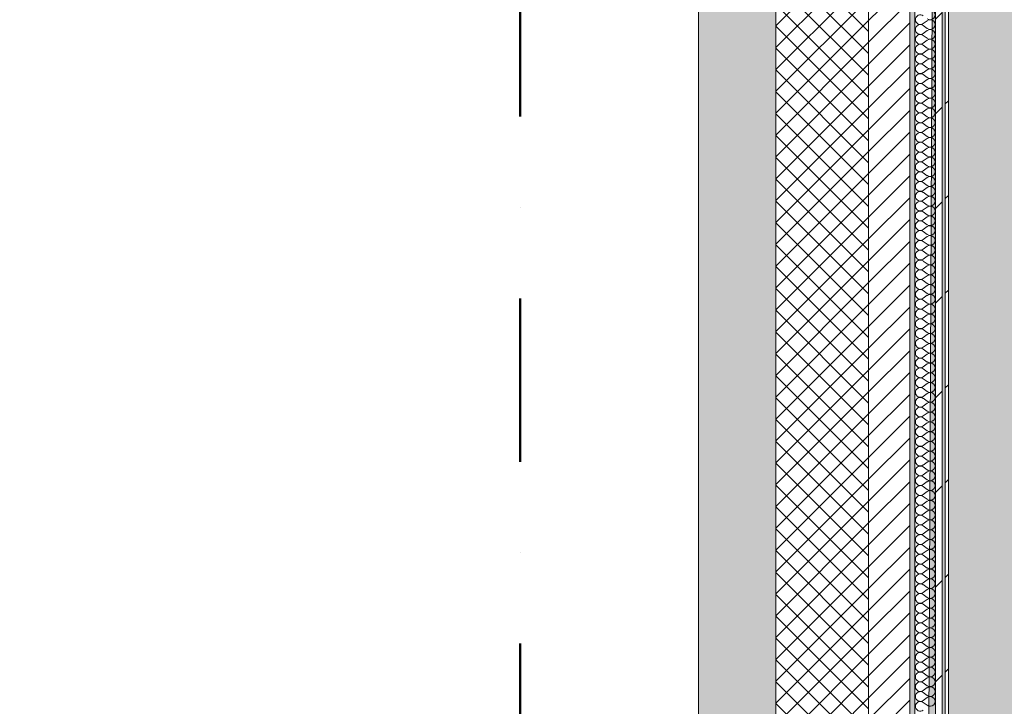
# Model space of a CAD drawing. Header units: millimetres. Extents: x -40968 to 13979, y -19284 to 4746.
# Tile 191 of 234: x -3419 to -1508, y -5733 to -4400. Entities that reach past the tile are written whole.
import ezdxf
from ezdxf.enums import TextEntityAlignment as Align

# ---------------------------------------------------------------- set-up
doc = ezdxf.new("R2010")
doc.units = ezdxf.units.MM
doc.header["$MEASUREMENT"] = 0
doc.linetypes.add('Punto & Rayas', pattern=[670.277762, 317.5, -176.388889, 0, -176.388874])
doc.linetypes.add('Wipeout_Contour', pattern=[1000, 0, -1000])
for name, color, linetype, lineweight, true_color in [('01_2D_Ambit_Pluma_Nº__242', 7, 'Continuous', 50, 0xfb0013), ('12_FAÇ_Façana_Pluma_Nº__102', 7, 'Continuous', 5, 0xcccccc), ('12_FAÇ_Façana_Pluma_Nº__174', 7, 'Continuous', 13, 0xe4ad2c), ('12_FAÇ_Façana_Pluma_Nº__176', 7, 'Continuous', 15, 0x93a0c6), ('Nuevo_05_AUX_Treball_Pluma_Nº__3', 7, 'Continuous', 5, 0xa4a4a4), ('Nuevo_08_E_Envans secs_Pluma_Nº__102', 7, 'Continuous', 5, 0xcccccc), ('Nuevo_08_E_Envans secs_Pluma_Nº__171', 171, 'Continuous', 13, 0xaaaaff), ('Nuevo_08_E_Envans secs_Pluma_Nº__177', 7, 'Continuous', 15, 0xf7e046)]:
    doc.layers.add(name, color=color, linetype=linetype, lineweight=lineweight, true_color=true_color)
for name, color, linetype in [('12_FAÇ_Façana', 7, 'Continuous'), ('Nuevo_05_AUX_Treball', 7, 'Continuous'), ('Nuevo_08_E_Envans secs', 7, 'Continuous')]:
    doc.layers.add(name, color=color, linetype=linetype)
for name, color, linetype, lineweight in [('12_FAÇ_Façana_Pluma_Nº__2', 8, 'Continuous', 5), ('12_FAÇ_Façana_Pluma_Nº__7', 7, 'Continuous', 5), ('Nuevo_08_E_Envans secs_Pluma_Nº__1', 7, 'Continuous', 5), ('Nuevo_Sellos de Zona Archicad_Pluma_Nº__1', 7, 'Continuous', 5)]:
    doc.layers.add(name, color=color, linetype=linetype, lineweight=lineweight)
doc.styles.add('Estilo_Generado_1', font='txt')
pattern_1 = [(45, (0, 0), (-183.848, 183.848), [195, -65]), (45, (7e-14, 183.85), (-183.848, 183.848), [195, -65])]

# ---------------------------------------------------------------- blocks, each defined once
blk = doc.blocks.new('Planta 2_Passadís_5_1', base_point=(-1416.7, 3400.2))
at = {"layer": 'Nuevo_05_AUX_Treball', "linetype": 'Continuous', "lineweight": 0, "true_color": 0xe5e5e5}
blk.add_hatch(color=254, dxfattribs=at).paths.add_polyline_path([(-28277.4, 3863.5), (-28277.4, 2109.6), (-1619.3, 2109.6), (-1682.6, -12339), (-3638, -12339), (-3641.2, -17111.1), (363.9, -17130.7), (363.9, -11989), (6068.9, -11989), (6068.9, -9207.4), (358.9, -9207.4), (358.9, 2108.9), (7332.1, 2109.6), (7332, 3863.5)])
at = {"layer": 'Nuevo_05_AUX_Treball_Pluma_Nº__3', "color": 253, "linetype": 'Continuous', "lineweight": 5, "true_color": 0xa4a4a4, "flags": 128}
blk.add_lwpolyline([(-28277.4, 3863.5), (-28277.4, 2109.6), (-1619.3, 2109.6), (-1682.6, -12339), (-3638, -12339), (-3641.2, -17111.1), (363.9, -17130.7), (363.9, -11989), (6068.9, -11989), (6068.9, -9207.4), (358.9, -9207.4), (358.9, 2108.9), (7332.1, 2109.6), (7332, 3863.5)], close=True, dxfattribs=at)
at = {"layer": 'Nuevo_Sellos de Zona Archicad_Pluma_Nº__1', "color": 7, "lineweight": 5, "style": 'Estilo_Generado_1'}
for tag, p in [('ROOM_NAME', (-1416.7, 3342)), ('ROOM_NUMBER', (-1416.7, 3117.7)), ('ROOM_AREA', (-1416.7, 2890.3))]:
    blk.add_attdef(tag, text='', height=120, dxfattribs=at).set_placement(p, align=Align.TOP_LEFT)
blk = doc.blocks.new('Muro_1_1', base_point=(-1681.1, -1194))
at = {"layer": '12_FAÇ_Façana_Pluma_Nº__102', "linetype": 'Continuous', "lineweight": 0, "true_color": 0xe5e5e5}
blk.add_hatch(color=254, dxfattribs=at).paths.add_polyline_path([(-2101.1, -10659), (-1951.1, -10659), (-1951.1, -7439), (-1971.1, -7439), (-1971.1, -6989), (-1951.1, -6989), (-1951.1, -1639), (-2101.1, -1639)])
at = {"layer": '12_FAÇ_Façana_Pluma_Nº__174', "linetype": 'Continuous', "lineweight": 13, "true_color": 0xe4ad2c}
h = blk.add_hatch(dxfattribs=at)
h.set_pattern_fill('SATE_Aislamiento_0001', color=42, style=0, pattern_type=2)
h.set_pattern_definition([(45, (0, 0), (-21.2132, 21.2132), []), (135, (0, 0), (21.2132, 21.2132), [])])
h.paths.add_polyline_path([(-1951.1, -1639), (-1951.1, -6989), (-1771.1, -6989), (-1771.1, -1639)])
at = {"layer": '12_FAÇ_Façana_Pluma_Nº__176', "linetype": 'Continuous', "lineweight": 0, "true_color": 0x495063}
blk.add_hatch(color=251, dxfattribs=at).paths.add_polyline_path([(-1681.1, -1679), (-1691.1, -1679), (-1691.1, -6989), (-1681.1, -6989)])
at = {"layer": '12_FAÇ_Façana_Pluma_Nº__2', "linetype": 'Continuous', "lineweight": 5}
h = blk.add_hatch(dxfattribs=at)
h.set_pattern_fill('Ceramic_0001', color=8, style=0, pattern_type=2)
h.set_pattern_definition([(45, (0, 0), (-21.2132, 21.2132), [])])
h.paths.add_polyline_path([(-1691.1, -1679), (-1771.1, -1679), (-1771.1, -6989), (-1691.1, -6989)])
at = {"layer": '12_FAÇ_Façana_Pluma_Nº__7', "color": 7, "linetype": 'Continuous', "lineweight": 5}
for p, q in [((-1951.1, -1639), (-1951.1, -6989)), ((-1771.1, -6989), (-1771.1, -1679)), ((-1691.1, -6989), (-1691.1, -1679))]:
    blk.add_line(p, q, dxfattribs=at)
at = {"layer": '12_FAÇ_Façana_Pluma_Nº__7', "color": 7, "linetype": 'Continuous', "lineweight": 5, "flags": 128}
for points in [[(-2101.1, -1639), (-2101.1, -10659)], [(-1681.1, -6989), (-1681.1, -1679)]]:
    blk.add_lwpolyline(points, dxfattribs=at)
blk = doc.blocks.new('*X368')
at = {"layer": 'Nuevo_08_E_Envans secs_Pluma_Nº__102', "color": 254, "linetype": 'Continuous', "lineweight": 5, "true_color": 0xcccccc}
for p, q in [((-1657.3, -4401.9), (-1664.9, -4407.6)), ((-1657.3, -4417.1), (-1664.9, -4411.4)), ((-1657.3, -4421), (-1664.9, -4426.7)), ((-1657.3, -4436.2), (-1664.9, -4430.5)), ((-1657.3, -4440), (-1664.9, -4445.7)), ((-1657.3, -4455.2), (-1664.9, -4449.5)), ((-1657.3, -4459), (-1664.9, -4464.8)), ((-1657.3, -4474.3), (-1664.9, -4468.6)), ((-1657.3, -4478.1), (-1664.9, -4483.8)), ((-1657.3, -4493.3), (-1664.9, -4487.6)), ((-1657.3, -4497.1), (-1664.9, -4502.9)), ((-1657.3, -4512.4), (-1664.9, -4506.7)), ((-1657.3, -4516.2), (-1664.9, -4521.9)), ((-1657.3, -4531.4), (-1664.9, -4525.7)), ((-1657.3, -4535.2), (-1664.9, -4541)), ((-1657.3, -4550.5), (-1664.9, -4544.8)), ((-1657.3, -4554.3), (-1664.9, -4560)), ((-1657.3, -4569.5), (-1664.9, -4563.8)), ((-1657.3, -4573.3), (-1664.9, -4579)), ((-1657.3, -4588.6), (-1664.9, -4582.9)), ((-1657.3, -4592.4), (-1664.9, -4598.1)), ((-1657.3, -4607.6), (-1664.9, -4601.9)), ((-1657.3, -4611.4), (-1664.9, -4617.1)), ((-1657.3, -4626.7), (-1664.9, -4621)), ((-1657.3, -4630.5), (-1664.9, -4636.2)), ((-1657.3, -4645.7), (-1664.9, -4640)), ((-1657.3, -4649.5), (-1664.9, -4655.2)), ((-1657.3, -4664.8), (-1664.9, -4659)), ((-1657.3, -4668.6), (-1664.9, -4674.3)), ((-1657.3, -4683.8), (-1664.9, -4678.1)), ((-1657.3, -4687.6), (-1664.9, -4693.3)), ((-1657.3, -4702.9), (-1664.9, -4697.1)), ((-1657.3, -4706.7), (-1664.9, -4712.4)), ((-1657.3, -4721.9), (-1664.9, -4716.2)), ((-1657.3, -4725.7), (-1664.9, -4731.4)), ((-1657.3, -4741), (-1664.9, -4735.2)), ((-1657.3, -4744.8), (-1664.9, -4750.5)), ((-1657.3, -4760), (-1664.9, -4754.3)), ((-1657.3, -4763.8), (-1664.9, -4769.5)), ((-1657.3, -4779), (-1664.9, -4773.3)), ((-1657.3, -4782.9), (-1664.9, -4788.6)), ((-1657.3, -4798.1), (-1664.9, -4792.4)), ((-1657.3, -4801.9), (-1664.9, -4807.6)), ((-1657.3, -4817.1), (-1664.9, -4811.4)), ((-1657.3, -4821), (-1664.9, -4826.7)), ((-1657.3, -4836.2), (-1664.9, -4830.5)), ((-1657.3, -4840), (-1664.9, -4845.7)), ((-1657.3, -4855.2), (-1664.9, -4849.5)), ((-1657.3, -4859), (-1664.9, -4864.8)), ((-1657.3, -4874.3), (-1664.9, -4868.6)), ((-1657.3, -4878.1), (-1664.9, -4883.8)), ((-1657.3, -4893.3), (-1664.9, -4887.6)), ((-1657.3, -4897.1), (-1664.9, -4902.9)), ((-1657.3, -4912.4), (-1664.9, -4906.7)), ((-1657.3, -4916.2), (-1664.9, -4921.9)), ((-1657.3, -4931.4), (-1664.9, -4925.7)), ((-1657.3, -4935.2), (-1664.9, -4941)), ((-1657.3, -4950.5), (-1664.9, -4944.8)), ((-1657.3, -4954.3), (-1664.9, -4960)), ((-1657.3, -4969.5), (-1664.9, -4963.8)), ((-1657.3, -4973.3), (-1664.9, -4979)), ((-1657.3, -4988.6), (-1664.9, -4982.9)), ((-1657.3, -4992.4), (-1664.9, -4998.1)), ((-1657.3, -5007.6), (-1664.9, -5001.9)), ((-1657.3, -5011.4), (-1664.9, -5017.1)), ((-1657.3, -5026.7), (-1664.9, -5021)), ((-1657.3, -5030.5), (-1664.9, -5036.2)), ((-1657.3, -5045.7), (-1664.9, -5040)), ((-1657.3, -5049.5), (-1664.9, -5055.2)), ((-1657.3, -5064.8), (-1664.9, -5059)), ((-1657.3, -5068.6), (-1664.9, -5074.3)), ((-1657.3, -5083.8), (-1664.9, -5078.1)), ((-1657.3, -5087.6), (-1664.9, -5093.3)), ((-1657.3, -5102.9), (-1664.9, -5097.1)), ((-1657.3, -5106.7), (-1664.9, -5112.4)), ((-1657.3, -5121.9), (-1664.9, -5116.2)), ((-1657.3, -5125.7), (-1664.9, -5131.4)), ((-1657.3, -5141), (-1664.9, -5135.2)), ((-1657.3, -5144.8), (-1664.9, -5150.5)), ((-1657.3, -5160), (-1664.9, -5154.3)), ((-1657.3, -5163.8), (-1664.9, -5169.5)), ((-1657.3, -5179), (-1664.9, -5173.3)), ((-1657.3, -5182.9), (-1664.9, -5188.6)), ((-1657.3, -5198.1), (-1664.9, -5192.4)), ((-1657.3, -5201.9), (-1664.9, -5207.6)), ((-1657.3, -5217.1), (-1664.9, -5211.4)), ((-1657.3, -5221), (-1664.9, -5226.7)), ((-1657.3, -5236.2), (-1664.9, -5230.5)), ((-1657.3, -5240), (-1664.9, -5245.7)), ((-1657.3, -5255.2), (-1664.9, -5249.5)), ((-1657.3, -5259), (-1664.9, -5264.8)), ((-1657.3, -5274.3), (-1664.9, -5268.6)), ((-1657.3, -5278.1), (-1664.9, -5283.8)), ((-1657.3, -5293.3), (-1664.9, -5287.6)), ((-1657.3, -5297.1), (-1664.9, -5302.9)), ((-1657.3, -5312.4), (-1664.9, -5306.7)), ((-1657.3, -5316.2), (-1664.9, -5321.9)), ((-1657.3, -5331.4), (-1664.9, -5325.7)), ((-1657.3, -5335.2), (-1664.9, -5341)), ((-1657.3, -5350.5), (-1664.9, -5344.8)), ((-1657.3, -5354.3), (-1664.9, -5360)), ((-1657.3, -5369.5), (-1664.9, -5363.8)), ((-1657.3, -5373.3), (-1664.9, -5379)), ((-1657.3, -5388.6), (-1664.9, -5382.9)), ((-1657.3, -5392.4), (-1664.9, -5398.1)), ((-1657.3, -5407.6), (-1664.9, -5401.9)), ((-1657.3, -5411.4), (-1664.9, -5417.1)), ((-1657.3, -5426.7), (-1664.9, -5421)), ((-1657.3, -5430.5), (-1664.9, -5436.2)), ((-1657.3, -5445.7), (-1664.9, -5440)), ((-1657.3, -5449.5), (-1664.9, -5455.2)), ((-1657.3, -5464.8), (-1664.9, -5459)), ((-1657.3, -5468.6), (-1664.9, -5474.3)), ((-1657.3, -5483.8), (-1664.9, -5478.1)), ((-1657.3, -5487.6), (-1664.9, -5493.3)), ((-1657.3, -5502.9), (-1664.9, -5497.1)), ((-1657.3, -5506.7), (-1664.9, -5512.4)), ((-1657.3, -5521.9), (-1664.9, -5516.2)), ((-1657.3, -5525.7), (-1664.9, -5531.4)), ((-1657.3, -5541), (-1664.9, -5535.2)), ((-1657.3, -5544.8), (-1664.9, -5550.5)), ((-1657.3, -5560), (-1664.9, -5554.3)), ((-1657.3, -5563.8), (-1664.9, -5569.5)), ((-1657.3, -5579), (-1664.9, -5573.3)), ((-1657.3, -5582.9), (-1664.9, -5588.6)), ((-1657.3, -5598.1), (-1664.9, -5592.4)), ((-1657.3, -5601.9), (-1664.9, -5607.6)), ((-1657.3, -5617.1), (-1664.9, -5611.4)), ((-1657.3, -5621), (-1664.9, -5626.7)), ((-1657.3, -5636.2), (-1664.9, -5630.5)), ((-1657.3, -5640), (-1664.9, -5645.7)), ((-1657.3, -5655.2), (-1664.9, -5649.5)), ((-1657.3, -5659), (-1664.9, -5664.8)), ((-1657.3, -5674.3), (-1664.9, -5668.6)), ((-1657.3, -5678.1), (-1664.9, -5683.8)), ((-1657.3, -5693.3), (-1664.9, -5687.6)), ((-1657.3, -5697.1), (-1664.9, -5702.9)), ((-1657.3, -5712.4), (-1664.9, -5706.7)), ((-1657.3, -5716.2), (-1664.9, -5721.9)), ((-1657.3, -5731.4), (-1664.9, -5725.7))]:
    blk.add_line(p, q, dxfattribs=at)
for centre, start, end in [((-1670.6, -4400), 53.1301, 180), ((-1651.6, -4390.5), 233.1301, 126.8699), ((-1670.6, -4400), 180, 306.8699), ((-1670.6, -4419), 53.1301, 180), ((-1651.6, -4409.5), 233.1301, 126.8699), ((-1670.6, -4419), 180, 306.8699), ((-1670.6, -4438.1), 53.1301, 180), ((-1651.6, -4428.6), 233.1301, 126.8699), ((-1670.6, -4438.1), 180, 306.8699), ((-1670.6, -4457.1), 53.1301, 180), ((-1651.6, -4447.6), 233.1301, 126.8699), ((-1670.6, -4457.1), 180, 306.8699), ((-1670.6, -4476.2), 53.1301, 180), ((-1651.6, -4466.7), 233.1301, 126.8699), ((-1670.6, -4476.2), 180, 306.8699), ((-1670.6, -4495.2), 53.1301, 180), ((-1651.6, -4485.7), 233.1301, 126.8699), ((-1670.6, -4495.2), 180, 306.8699), ((-1670.6, -4514.3), 53.1301, 180), ((-1651.6, -4504.8), 233.1301, 126.8699), ((-1670.6, -4514.3), 180, 306.8699), ((-1670.6, -4533.3), 53.1301, 180), ((-1651.6, -4523.8), 233.1301, 126.8699), ((-1670.6, -4533.3), 180, 306.8699), ((-1670.6, -4552.4), 53.1301, 180), ((-1651.6, -4542.9), 233.1301, 126.8699), ((-1670.6, -4552.4), 180, 306.8699), ((-1670.6, -4571.4), 53.1301, 180), ((-1651.6, -4561.9), 233.1301, 126.8699), ((-1670.6, -4571.4), 180, 306.8699), ((-1670.6, -4590.5), 53.1301, 180), ((-1651.6, -4581), 233.1301, 126.8699), ((-1670.6, -4590.5), 180, 306.8699), ((-1670.6, -4609.5), 53.1301, 180), ((-1651.6, -4600), 233.1301, 126.8699), ((-1670.6, -4609.5), 180, 306.8699), ((-1670.6, -4628.6), 53.1301, 180), ((-1651.6, -4619), 233.1301, 126.8699), ((-1670.6, -4628.6), 180, 306.8699), ((-1670.6, -4647.6), 53.1301, 180), ((-1651.6, -4638.1), 233.1301, 126.8699), ((-1670.6, -4647.6), 180, 306.8699), ((-1670.6, -4666.7), 53.1301, 180), ((-1651.6, -4657.1), 233.1301, 126.8699), ((-1670.6, -4666.7), 180, 306.8699), ((-1670.6, -4685.7), 53.1301, 180), ((-1651.6, -4676.2), 233.1301, 126.8699), ((-1670.6, -4685.7), 180, 306.8699), ((-1670.6, -4704.8), 53.1301, 180), ((-1651.6, -4695.2), 233.1301, 126.8699), ((-1670.6, -4704.8), 180, 306.8699), ((-1670.6, -4723.8), 53.1301, 180), ((-1651.6, -4714.3), 233.1301, 126.8699), ((-1670.6, -4723.8), 180, 306.8699), ((-1670.6, -4742.9), 53.1301, 180), ((-1651.6, -4733.3), 233.1301, 126.8699), ((-1670.6, -4742.9), 180, 306.8699), ((-1670.6, -4761.9), 53.1301, 180), ((-1651.6, -4752.4), 233.1301, 126.8699), ((-1670.6, -4761.9), 180, 306.8699), ((-1670.6, -4781), 53.1301, 180), ((-1651.6, -4771.4), 233.1301, 126.8699), ((-1670.6, -4781), 180, 306.8699), ((-1670.6, -4800), 53.1301, 180), ((-1651.6, -4790.5), 233.1301, 126.8699), ((-1670.6, -4800), 180, 306.8699), ((-1670.6, -4819), 53.1301, 180), ((-1651.6, -4809.5), 233.1301, 126.8699), ((-1670.6, -4819), 180, 306.8699), ((-1670.6, -4838.1), 53.1301, 180), ((-1651.6, -4828.6), 233.1301, 126.8699), ((-1670.6, -4838.1), 180, 306.8699), ((-1670.6, -4857.1), 53.1301, 180), ((-1651.6, -4847.6), 233.1301, 126.8699), ((-1670.6, -4857.1), 180, 306.8699), ((-1670.6, -4876.2), 53.1301, 180), ((-1651.6, -4866.7), 233.1301, 126.8699), ((-1670.6, -4876.2), 180, 306.8699), ((-1670.6, -4895.2), 53.1301, 180), ((-1651.6, -4885.7), 233.1301, 126.8699), ((-1670.6, -4895.2), 180, 306.8699), ((-1670.6, -4914.3), 53.1301, 180), ((-1651.6, -4904.8), 233.1301, 126.8699), ((-1670.6, -4914.3), 180, 306.8699), ((-1670.6, -4933.3), 53.1301, 180), ((-1651.6, -4923.8), 233.1301, 126.8699), ((-1670.6, -4933.3), 180, 306.8699), ((-1670.6, -4952.4), 53.1301, 180), ((-1651.6, -4942.9), 233.1301, 126.8699), ((-1670.6, -4952.4), 180, 306.8699), ((-1670.6, -4971.4), 53.1301, 180), ((-1651.6, -4961.9), 233.1301, 126.8699), ((-1670.6, -4971.4), 180, 306.8699), ((-1670.6, -4990.5), 53.1301, 180), ((-1651.6, -4981), 233.1301, 126.8699), ((-1670.6, -4990.5), 180, 306.8699), ((-1670.6, -5009.5), 53.1301, 180), ((-1651.6, -5000), 233.1301, 126.8699), ((-1670.6, -5009.5), 180, 306.8699), ((-1670.6, -5028.6), 53.1301, 180), ((-1651.6, -5019), 233.1301, 126.8699), ((-1670.6, -5028.6), 180, 306.8699), ((-1670.6, -5047.6), 53.1301, 180), ((-1651.6, -5038.1), 233.1301, 126.8699), ((-1670.6, -5047.6), 180, 306.8699), ((-1670.6, -5066.7), 53.1301, 180), ((-1651.6, -5057.1), 233.1301, 126.8699), ((-1670.6, -5066.7), 180, 306.8699), ((-1670.6, -5085.7), 53.1301, 180), ((-1651.6, -5076.2), 233.1301, 126.8699), ((-1670.6, -5085.7), 180, 306.8699), ((-1670.6, -5104.8), 53.1301, 180), ((-1651.6, -5095.2), 233.1301, 126.8699), ((-1670.6, -5104.8), 180, 306.8699), ((-1670.6, -5123.8), 53.1301, 180), ((-1670.6, -5123.8), 180, 306.8699), ((-1651.6, -5114.3), 233.1301, 126.8699), ((-1651.6, -5133.3), 233.1301, 126.8699), ((-1670.6, -5142.9), 53.1301, 180), ((-1670.6, -5142.9), 180, 306.8699), ((-1651.6, -5152.4), 233.1301, 126.8699), ((-1670.6, -5161.9), 53.1301, 180), ((-1670.6, -5161.9), 180, 306.8699), ((-1651.6, -5171.4), 233.1301, 126.8699), ((-1670.6, -5181), 53.1301, 180), ((-1670.6, -5181), 180, 306.8699), ((-1651.6, -5190.5), 233.1301, 126.8699), ((-1670.6, -5200), 53.1301, 180), ((-1670.6, -5200), 180, 306.8699), ((-1651.6, -5209.5), 233.1301, 126.8699), ((-1670.6, -5219), 53.1301, 180), ((-1670.6, -5219), 180, 306.8699), ((-1651.6, -5228.6), 233.1301, 126.8699), ((-1670.6, -5238.1), 53.1301, 180), ((-1670.6, -5238.1), 180, 306.8699), ((-1651.6, -5247.6), 233.1301, 126.8699), ((-1670.6, -5257.1), 53.1301, 180), ((-1670.6, -5257.1), 180, 306.8699), ((-1651.6, -5266.7), 233.1301, 126.8699), ((-1670.6, -5276.2), 53.1301, 180), ((-1670.6, -5276.2), 180, 306.8699), ((-1651.6, -5285.7), 233.1301, 126.8699), ((-1670.6, -5295.2), 53.1301, 180), ((-1670.6, -5295.2), 180, 306.8699), ((-1651.6, -5304.8), 233.1301, 126.8699), ((-1670.6, -5314.3), 53.1301, 180), ((-1670.6, -5314.3), 180, 306.8699), ((-1651.6, -5323.8), 233.1301, 126.8699), ((-1670.6, -5333.3), 53.1301, 180), ((-1670.6, -5333.3), 180, 306.8699), ((-1651.6, -5342.9), 233.1301, 126.8699), ((-1670.6, -5352.4), 53.1301, 180), ((-1670.6, -5352.4), 180, 306.8699), ((-1651.6, -5361.9), 233.1301, 126.8699), ((-1670.6, -5371.4), 53.1301, 180), ((-1670.6, -5371.4), 180, 306.8699), ((-1651.6, -5381), 233.1301, 126.8699), ((-1670.6, -5390.5), 53.1301, 180), ((-1670.6, -5390.5), 180, 306.8699), ((-1651.6, -5400), 233.1301, 126.8699), ((-1670.6, -5409.5), 53.1301, 180), ((-1670.6, -5409.5), 180, 306.8699), ((-1651.6, -5419), 233.1301, 126.8699), ((-1670.6, -5428.6), 53.1301, 180), ((-1670.6, -5428.6), 180, 306.8699), ((-1651.6, -5438.1), 233.1301, 126.8699), ((-1670.6, -5447.6), 53.1301, 180), ((-1670.6, -5447.6), 180, 306.8699), ((-1651.6, -5457.1), 233.1301, 126.8699), ((-1670.6, -5466.7), 53.1301, 180), ((-1670.6, -5466.7), 180, 306.8699), ((-1651.6, -5476.2), 233.1301, 126.8699), ((-1670.6, -5485.7), 53.1301, 180), ((-1670.6, -5485.7), 180, 306.8699), ((-1651.6, -5495.2), 233.1301, 126.8699), ((-1670.6, -5504.8), 53.1301, 180), ((-1670.6, -5504.8), 180, 306.8699), ((-1651.6, -5514.3), 233.1301, 126.8699), ((-1670.6, -5523.8), 53.1301, 180), ((-1670.6, -5523.8), 180, 306.8699), ((-1651.6, -5533.3), 233.1301, 126.8699), ((-1670.6, -5542.9), 53.1301, 180), ((-1670.6, -5542.9), 180, 306.8699), ((-1651.6, -5552.4), 233.1301, 126.8699), ((-1670.6, -5561.9), 53.1301, 180), ((-1670.6, -5561.9), 180, 306.8699), ((-1651.6, -5571.4), 233.1301, 126.8699), ((-1670.6, -5581), 53.1301, 180), ((-1670.6, -5581), 180, 306.8699), ((-1651.6, -5590.5), 233.1301, 126.8699), ((-1670.6, -5600), 53.1301, 180), ((-1670.6, -5600), 180, 306.8699), ((-1651.6, -5609.5), 233.1301, 126.8699), ((-1670.6, -5619), 53.1301, 180), ((-1670.6, -5619), 180, 306.8699), ((-1651.6, -5628.6), 233.1301, 126.8699), ((-1670.6, -5638.1), 53.1301, 180), ((-1670.6, -5638.1), 180, 306.8699), ((-1651.6, -5647.6), 233.1301, 126.8699), ((-1670.6, -5657.1), 53.1301, 180), ((-1670.6, -5657.1), 180, 306.8699), ((-1651.6, -5666.7), 233.1301, 126.8699), ((-1670.6, -5676.2), 53.1301, 180), ((-1670.6, -5676.2), 180, 306.8699), ((-1651.6, -5685.7), 233.1301, 126.8699), ((-1670.6, -5695.2), 53.1301, 180), ((-1670.6, -5695.2), 180, 306.8699), ((-1651.6, -5704.8), 233.1301, 126.8699), ((-1670.6, -5714.3), 53.1301, 180), ((-1670.6, -5714.3), 180, 306.8699), ((-1651.6, -5723.8), 233.1301, 126.8699), ((-1670.6, -5733.3), 53.1301, 180), ((-1670.6, -5733.3), 180, 306.8699)]:
    blk.add_arc(centre, 9.52, start, end, dxfattribs=at)
blk = doc.blocks.new('Muro_120_1', base_point=(-1616.1, -6989))
at = {"layer": 'Nuevo_08_E_Envans secs_Pluma_Nº__1', "color": 7, "linetype": 'Continuous', "lineweight": 5, "flags": 128}
blk.add_lwpolyline([(-1681.1, -1704), (-1681.1, -6989)], dxfattribs=at)
at = {"color": 254, "linetype": 'Wipeout_Contour', "lineweight": 0, "ltscale": 19048.763385}
blk.add_wipeout([(-1616.1, -6989), (-1616.1, -1704), (-1622.1, -1704), (-1622.1, -6989)], dxfattribs=at).dxf.layer = 'Nuevo_08_E_Envans secs'
at = {"layer": 'Nuevo_08_E_Envans secs_Pluma_Nº__171', "linetype": 'Continuous', "lineweight": 13, "true_color": 0xaaaaff}
h = blk.add_hatch(dxfattribs=at)
h.set_pattern_fill('Panellat_HPL_0001', color=161, style=0, pattern_type=2)
h.set_pattern_definition(pattern_1)
h.paths.add_polyline_path([(-1616.1, -6989), (-1616.1, -1704), (-1622.1, -1704), (-1622.1, -6989)])
at = {"layer": 'Nuevo_08_E_Envans secs_Pluma_Nº__1', "color": 7, "linetype": 'Continuous', "lineweight": 5, "flags": 128}
blk.add_lwpolyline([(-1616.1, -6989), (-1616.1, -1704)], dxfattribs=at)
at = {"color": 254, "linetype": 'Wipeout_Contour', "lineweight": 0, "ltscale": 19077.207977}
blk.add_wipeout([(-1628.1, -6989), (-1628.1, -1704), (-1641.1, -1704), (-1641.1, -6989)], dxfattribs=at).dxf.layer = 'Nuevo_08_E_Envans secs'
at = {"layer": 'Nuevo_08_E_Envans secs_Pluma_Nº__177', "linetype": 'Continuous', "lineweight": 15, "true_color": 0xf7e046}
h = blk.add_hatch(dxfattribs=at)
h.set_pattern_fill('Panellat_HPL_0001', color=53, style=0, pattern_type=2)
h.set_pattern_definition(pattern_1)
h.paths.add_polyline_path([(-1628.1, -6989), (-1628.1, -1704), (-1641.1, -1704), (-1641.1, -6989)])
at = {"layer": 'Nuevo_08_E_Envans secs_Pluma_Nº__1', "color": 7, "linetype": 'Continuous', "lineweight": 5}
for p, q in [((-1641.1, -6989), (-1641.1, -1704)), ((-1628.1, -6989), (-1628.1, -1704)), ((-1622.1, -6989), (-1622.1, -1704))]:
    blk.add_line(p, q, dxfattribs=at)
at = {"layer": 'Nuevo_08_E_Envans secs', "color": 7, "lineweight": 20}
blk.add_blockref('*X368', (0, 0), dxfattribs=at)

msp = doc.modelspace()

# ---------------------------------------------------------------- linework, layer by layer
at = {"layer": '01_2D_Ambit_Pluma_Nº__242', "color": 1, "linetype": 'Punto & Rayas', "lineweight": 50, "true_color": 0xfb0013, "flags": 128}
msp.add_lwpolyline([(-28500, 1816.8), (-28500, 4745.9), (7879.6, 4745.9), (7879.6, -1396.9), (6474.1, -1396.9), (6474.1, -11392.7), (6916.3, -11392.7), (6916.3, -17756.6), (-3932.3, -17756.6), (-3932.3, -11834.9), (-2447.9, -11834.9), (-2447.9, -2249.6), (-23311.2, -2249.6), (-23311.2, 1816.8)], close=True, dxfattribs=at)
at = {"layer": 'Nuevo_05_AUX_Treball', "color": 254, "linetype": 'Continuous', "lineweight": 0, "true_color": 0xe5e5e5, "flags": 128}
msp.add_lwpolyline([(-28277.4, 3863.5), (-28277.4, 2109.6), (-1619.3, 2109.6), (-1682.6, -12339), (-3638, -12339), (-3641.2, -17111.1), (363.9, -17130.7), (363.9, -11989), (6068.9, -11989), (6068.9, -9207.4), (358.9, -9207.4), (358.9, 2108.9), (7332.1, 2109.6), (7332, 3863.5)], close=True, dxfattribs=at)

# ---------------------------------------------------------------- block references
at = {"layer": '12_FAÇ_Façana', "color": 7, "lineweight": 20}
msp.add_blockref('Muro_1_1', (-1681.1, -1194), dxfattribs=at)
at = {"layer": 'Nuevo_05_AUX_Treball', "color": 7, "linetype": 'Continuous', "lineweight": 5}
msp.add_blockref('Planta 2_Passadís_5_1', (-1416.7, 3400.2), dxfattribs=at)

# ---------------------------------------------------------------- next in the draw order: block references
at = {"layer": 'Nuevo_08_E_Envans secs', "color": 7, "lineweight": 20}
msp.add_blockref('Muro_120_1', (-1616.1, -6989), dxfattribs=at)

doc.saveas('drawing.dxf')
